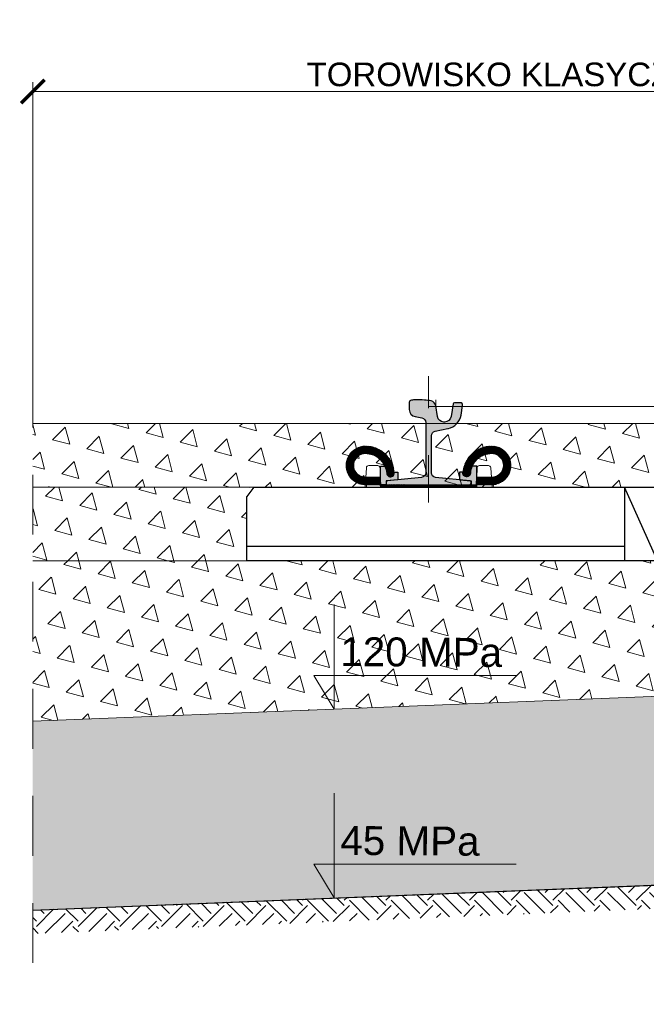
# Model space of a CAD drawing. Header units: feet. Extents: x 210.7 to 255.4, y -209.3 to -191.9.
# Tile 9 of 25: x 211.3 to 212.7, y -201.3 to -199.3. Entities that reach past the tile are written whole.
import ezdxf

# ---------------------------------------------------------------- set-up
doc = ezdxf.new("R2010")
doc.units = ezdxf.units.FT
doc.header["$MEASUREMENT"] = 0
doc.header["$PDMODE"] = 34
doc.linetypes.add('DASHDOT2', pattern=[12.7, 6.35, -3.175, 0, -3.175])
doc.linetypes.add('DASHED', pattern=[19.05, 12.7, -6.350000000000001])
doc.layers.add('brudnopis', color=50, linetype='Continuous', lineweight=30, plot=False)
for name, color, linetype, lineweight in [('Geowłóknina', 160, 'Continuous', 30), ('M_PRZERYWANE', 1, 'DASHED', 20), ('Miesz_niezw', 251, 'Continuous', 9), ('Mieszanka_niezw_0_315', 44, 'Continuous', 15), ('Opis', 7, 'Continuous', 15), ('oś-szyny', 1, 'DASHDOT2', 0), ('Podkład', 7, 'Continuous', 30), ('Podlew ciągły z poliuretanu', 1, 'Continuous', 9), ('Podłoże gruntowe', 7, 'Continuous', 13), ('Sb3', 7, 'Continuous', 15), ('sb4', 7, 'Continuous', 15), ('Wymiar', 7, 'Continuous', 15)]:
    doc.layers.add(name, color=color, linetype=linetype, lineweight=lineweight)
doc.layers.add('Podkadka sprężysta', color=1, linetype='Continuous')
doc.layers.add('Szyna', color=7, linetype='Continuous')
doc.styles.add('opis', font='arial.ttf', dxfattribs={"height": 0.05})
doc.styles.add('Opis_1_25', font='arial.ttf', dxfattribs={"height": 0.05})
doc.dimstyles.new('1_25_DK$0', dxfattribs={"dimtxt": 0.05, "dimasz": 0.05, "dimexe": 0.02, "dimexo": 0.05, "dimgap": 0.01, "dimtad": 1, "dimdec": 3, "dimzin": 3, "dimdsep": 46, "dimtxsty": 'Opis_1_25', "dimblk": 'ARCHTICK', "dimcen": 0.05, "dimclrd": 256, "dimclre": 256, "dimazin": 3, "dimtfac": 1, "dimtdec": 3, "dimtofl": 0, "dimtmove": 0, "dimatfit": 3, "dimldrblk": 'ARCHTICK', "dimfxl": 1, "dimfrac": 2, "dimtolj": 1, "dimtzin": 3, "dimlwd": -1, "dimlwe": -1, "dimarcsym": 0})
pattern_1 = [(105, (-9.999095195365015, 0), (-0.07244443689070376, 0.01941142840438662), [0.03750000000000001, -0.03750000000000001]), (165, (-9.999095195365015, 0), (-0.05303300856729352, -0.05303300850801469), [0.03750000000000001, -0.03750000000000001]), (45, (-10.03531741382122, 0.009705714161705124), (-0.01941142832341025, 0.07244443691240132), [0.03750000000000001, -0.03750000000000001])]

# ---------------------------------------------------------------- blocks, each defined once
blk = doc.blocks.new('_ArchTick')
at = {"color": 0, "linetype": 'ByBlock', "lineweight": 0, "const_width": 0.15}
blk.add_lwpolyline([(-0.5, -0.5), (0.5, 0.5)], dxfattribs=at)
blk = doc.blocks.new('*D57')
at = {"layer": 'DEFPOINTS', "color": 0, "lineweight": 70, "transparency": 16777216}
for p in [(213.9261949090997, -199.4071467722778), (211.3729406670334, -200.1108375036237), (213.9261949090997, -200.1108375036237)]:
    blk.add_point(p, dxfattribs=at)
at = {"layer": 'Wymiar', "transparency": 16777216}
for p, q in [((211.3729406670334, -200.0608375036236), (211.3729406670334, -199.3871467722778)), ((213.9261949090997, -200.0608375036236), (213.9261949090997, -199.3871467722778)), ((211.3729406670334, -199.4071467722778), (213.9261949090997, -199.4071467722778))]:
    blk.add_line(p, q, dxfattribs=at)
at = {"layer": 'Wymiar', "transparency": 16777216, "xscale": 0.05, "yscale": 0.05, "zscale": 0.05, "rotation": 180}
blk.add_blockref('_ArchTick', (211.3729406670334, -199.4071467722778), dxfattribs=at)
at = {"layer": 'Wymiar', "transparency": 16777216, "xscale": 0.05, "yscale": 0.05, "zscale": 0.05}
blk.add_blockref('_ArchTick', (213.9261949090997, -199.4071467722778), dxfattribs=at)
at = {"layer": 'Wymiar', "color": 0, "transparency": 16777216, "insert": (212.6495677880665, -199.3712770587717), "char_height": 0.05, "attachment_point": 5, "style": 'Opis_1_25'}
blk.add_mtext('\\A1;{\\fArial|b0|i0|c238|p34;TOROWISKO KLASYCZNE PODSYPKOWE}', dxfattribs=at)
blk = doc.blocks.new('PS-60R2-SB4-1800')
h = blk.add_hatch(color=251)
edge = h.paths.add_edge_path()
edge.add_arc((-64.85020978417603, 18.20540894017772), 4.499999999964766, 4.328325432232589, 24.187061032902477, ccw=False)
edge.add_arc((-59.5653256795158, 18.60540894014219), 0.8000000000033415, 184.3283254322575, 364.3283254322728)
edge.add_arc((-64.85020978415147, 18.2054089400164), 6.099999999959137, 4.328325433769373, 5.518464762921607)
edge.add_line((-58.77848170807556, 18.79202480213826), (-58.02596563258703, 18.79189964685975))
edge.add_line((-58.02596563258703, 18.79189964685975), (-58.01851709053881, 17.15335696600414))
edge.add_line((-58.01851709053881, 17.15335696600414), (-60.51127112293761, 16.90517299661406))
edge.add_line((-60.51127112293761, 16.90517299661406), (-60.51143550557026, 16.10521954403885))
edge.add_line((-60.51143550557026, 16.10521954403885), (-61.65020978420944, 16.1054089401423))
edge.add_line((-61.65020978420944, 16.1054089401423), (-61.70545377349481, 17.70880618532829))
edge.add_line((-61.70545377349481, 17.70880618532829), (-61.70506451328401, 20.04929525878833))
edge.add_line((-61.70506451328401, 20.04929525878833), (-60.74525279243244, 20.04913562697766))
h = blk.add_hatch(color=251)
edge = h.paths.add_edge_path()
edge.add_arc((-38.14976804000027, 18.20942884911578), 4.499999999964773, 155.8129389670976, 175.6716745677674)
edge.add_arc((-43.43465214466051, 18.60942884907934), 0.8000000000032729, 175.6716745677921, 355.6716745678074, ccw=False)
edge.add_arc((-38.14976804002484, 18.20942884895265), 6.099999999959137, 174.4815352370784, 175.6716745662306, ccw=False)
edge.add_line((-44.22149611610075, 18.7960447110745), (-44.97401219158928, 18.79591955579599))
edge.add_line((-44.97401219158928, 18.79591955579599), (-44.9814607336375, 17.15737687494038))
edge.add_line((-44.9814607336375, 17.15737687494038), (-42.4887067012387, 16.90919290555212))
edge.add_line((-42.4887067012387, 16.90919290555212), (-42.48854231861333, 16.10923945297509))
edge.add_line((-42.48854231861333, 16.10923945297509), (-41.34976803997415, 16.10942884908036))
edge.add_line((-41.34976803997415, 16.10942884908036), (-41.29452405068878, 17.71282609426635))
edge.add_line((-41.29452405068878, 17.71282609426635), (-41.2949133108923, 20.0533151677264))
edge.add_line((-41.2949133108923, 20.0533151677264), (-42.25472503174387, 20.05315553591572))
h = blk.add_hatch(color=251)
edge = h.paths.add_edge_path()
edge.add_arc((38.14985109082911, 18.20942884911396), 4.499999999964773, 4.328325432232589, 24.18706103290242, ccw=False)
edge.add_arc((43.43473519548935, 18.60942884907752), 0.8000000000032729, 184.3283254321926, 364.3283254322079)
edge.add_arc((38.14985109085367, 18.20942884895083), 6.099999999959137, 4.328325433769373, 5.518464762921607)
edge.add_line((44.22157916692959, 18.79604471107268), (44.97409524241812, 18.79591955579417))
edge.add_line((44.97409524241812, 18.79591955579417), (44.98154378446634, 17.15737687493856))
edge.add_line((44.98154378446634, 17.15737687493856), (42.48878975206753, 16.9091929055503))
edge.add_line((42.48878975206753, 16.9091929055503), (42.48862536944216, 16.10923945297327))
edge.add_line((42.48862536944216, 16.10923945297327), (41.34985109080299, 16.10942884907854))
edge.add_line((41.34985109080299, 16.10942884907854), (41.29460710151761, 17.71282609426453))
edge.add_line((41.29460710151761, 17.71282609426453), (41.29499636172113, 20.05331516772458))
edge.add_line((41.29499636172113, 20.05331516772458), (42.25480808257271, 20.0531555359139))
h = blk.add_hatch(color=251)
edge = h.paths.add_edge_path()
edge.add_arc((64.85029283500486, 18.2054089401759), 4.499999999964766, 155.8129389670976, 175.6716745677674)
edge.add_arc((59.56540873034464, 18.60540894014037), 0.8000000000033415, 175.6716745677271, 355.67167456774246, ccw=False)
edge.add_arc((64.85029283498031, 18.20540894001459), 6.099999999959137, 174.4815352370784, 175.6716745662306, ccw=False)
edge.add_line((58.77856475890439, 18.79202480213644), (58.02604868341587, 18.79189964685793))
edge.add_line((58.02604868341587, 18.79189964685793), (58.01860014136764, 17.15335696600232))
edge.add_line((58.01860014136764, 17.15335696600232), (60.51135417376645, 16.90517299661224))
edge.add_line((60.51135417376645, 16.90517299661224), (60.5115185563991, 16.10521954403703))
edge.add_line((60.5115185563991, 16.10521954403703), (61.65029283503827, 16.10540894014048))
edge.add_line((61.65029283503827, 16.10540894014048), (61.70553682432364, 17.70880618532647))
edge.add_line((61.70553682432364, 17.70880618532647), (61.70514756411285, 20.04929525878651))
edge.add_line((61.70514756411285, 20.04929525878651), (60.74533584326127, 20.04913562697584))
at = {"layer": 'Podkadka sprężysta'}
h = blk.add_hatch(dxfattribs=at)
h.set_pattern_fill('ANSI37', color=256, angle=0.009529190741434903, style=0)
h.set_pattern_definition([(45.00952919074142, (-51.49991694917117, 15.60774071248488), (-0.08840304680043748, 0.08837364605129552), []), (135.0095291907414, (-51.49991694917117, 15.60774071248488), (-0.08837364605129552, -0.08840304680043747), [])])
h.paths.add_polyline_path([(-61.63283859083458, 15.60605544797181), (-61.65020978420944, 16.1054089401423), (-41.34976803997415, 16.10942884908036), (-41.36699530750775, 15.60942597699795)])
h = blk.add_hatch(dxfattribs=at)
h.set_pattern_fill('ANSI37', color=256, scale=100, style=0)
h.set_pattern_definition([(134.9904708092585, (51.5, 15.60774071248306), (0.08840304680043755, 0.08837364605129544), []), (44.99047080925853, (51.5, 15.60774071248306), (0.08837364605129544, -0.08840304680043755), [])])
h.paths.add_polyline_path([(61.63292164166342, 15.60605544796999), (61.65029283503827, 16.10540894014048), (41.34985109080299, 16.10942884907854), (41.36707835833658, 15.60942597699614)])
at = {"layer": 'sb4'}
h = blk.add_hatch(dxfattribs=at)
h.set_pattern_fill('ANSI31', color=256, angle=0.009529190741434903, style=0)
h.set_pattern_definition([(134.9904708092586, (-92.79758262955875, -4.70838610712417), (0.08840304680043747, 0.08837364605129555), [])])
edge = h.paths.add_edge_path()
edge.add_line((-61.65020978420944, 16.1054089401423), (-64.85020978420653, 16.1054089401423))
edge.add_arc((-64.8502097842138, 20.20540894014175), 4.099999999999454, 90.00000000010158, 270.00000000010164, ccw=False)
edge.add_arc((-64.85020978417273, 18.20540894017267), 6.099999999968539, 4.328325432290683, 90.00000000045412, ccw=False)
edge.add_arc((-59.5653256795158, 18.60540894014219), 0.8000000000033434, -175.67167456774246, 4.328325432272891, ccw=False)
edge.add_arc((-64.85020978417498, 18.20540894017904), 4.499999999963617, 4.328325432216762, 90.00000000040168)
edge.add_arc((-64.85020978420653, 20.20540894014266), 2.5, 90, 270)
edge.add_line((-64.85020978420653, 17.70540894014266), (-61.70580229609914, 17.70347502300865))
edge.add_line((-61.70580229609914, 17.70347502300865), (-61.65020978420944, 16.1054089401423))
h = blk.add_hatch(dxfattribs=at)
h.set_pattern_fill('ANSI31', color=256, angle=0.009529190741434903, style=0)
h.set_pattern_definition([(45.00952919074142, (-10.20239519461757, -4.704366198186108), (-0.08840304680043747, 0.08837364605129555), [])])
edge = h.paths.add_edge_path()
edge.add_line((-41.34976803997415, 16.10942884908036), (-38.14976803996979, 16.10942884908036))
edge.add_arc((-38.14976803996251, 20.2094288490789), 4.099999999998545, 269.9999999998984, 449.9999999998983)
edge.add_arc((-38.14976804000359, 18.20942884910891), 6.099999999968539, 89.99999999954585, 175.6716745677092)
edge.add_arc((-43.43465214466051, 18.60942884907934), 0.8000000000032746, 175.6716745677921, 355.6716745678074)
edge.add_arc((-38.14976804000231, 18.20942884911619), 4.499999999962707, 89.9999999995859, 175.6716745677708, ccw=False)
edge.add_arc((-38.14976803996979, 20.2094288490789), 2.5, -90, 90, ccw=False)
edge.add_line((-38.14976803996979, 17.7094288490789), (-41.29470646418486, 17.70753173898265))
edge.add_line((-41.29470646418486, 17.70753173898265), (-41.34976803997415, 16.10942884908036))
h = blk.add_hatch(dxfattribs=at)
h.set_pattern_fill('ANSI31', color=256, angle=0.009529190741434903, style=0)
h.set_pattern_definition([(134.9904708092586, (10.2024782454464, -4.704366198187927), (0.08840304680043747, 0.08837364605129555), [])])
edge = h.paths.add_edge_path()
edge.add_line((41.34985109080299, 16.10942884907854), (38.14985109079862, 16.10942884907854))
edge.add_arc((38.14985109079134, 20.20942884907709), 4.099999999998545, 90.00000000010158, 270.00000000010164, ccw=False)
edge.add_arc((38.14985109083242, 18.20942884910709), 6.099999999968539, 4.328325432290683, 90.00000000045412, ccw=False)
edge.add_arc((43.43473519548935, 18.60942884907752), 0.8000000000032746, -175.67167456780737, 4.328325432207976, ccw=False)
edge.add_arc((38.14985109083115, 18.20942884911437), 4.499999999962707, 4.328325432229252, 90.00000000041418)
edge.add_arc((38.14985109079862, 20.20942884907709), 2.5, 90, 270)
edge.add_line((38.14985109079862, 17.70942884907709), (41.29478951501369, 17.70753173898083))
edge.add_line((41.29478951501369, 17.70753173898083), (41.34985109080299, 16.10942884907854))
h = blk.add_hatch(dxfattribs=at)
h.set_pattern_fill('ANSI31', color=256, angle=0.009529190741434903, style=0)
h.set_pattern_definition([(45.00952919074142, (92.79766568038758, -4.708386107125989), (-0.08840304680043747, 0.08837364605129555), [])])
edge = h.paths.add_edge_path()
edge.add_line((61.65029283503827, 16.10540894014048), (64.85029283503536, 16.10540894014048))
edge.add_arc((64.85029283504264, 20.20540894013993), 4.099999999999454, 269.9999999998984, 449.9999999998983)
edge.add_arc((64.85029283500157, 18.20540894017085), 6.099999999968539, 89.9999999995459, 175.6716745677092)
edge.add_arc((59.56540873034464, 18.60540894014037), 0.8000000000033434, 175.6716745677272, 355.6716745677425)
edge.add_arc((64.85029283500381, 18.20540894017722), 4.499999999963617, 89.99999999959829, 175.6716745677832, ccw=False)
edge.add_arc((64.85029283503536, 20.20540894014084), 2.5, -90, 90, ccw=False)
edge.add_line((64.85029283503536, 17.70540894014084), (61.70588534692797, 17.70347502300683))
edge.add_line((61.70588534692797, 17.70347502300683), (61.65029283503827, 16.10540894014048))
at = {"layer": 'Szyna'}
h = blk.add_hatch(color=256, dxfattribs=at)
edge = h.paths.add_edge_path()
edge.add_arc((-54.07513544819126, 32.0297057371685), 1.499999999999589, 180.0000026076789, 258.6900701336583)
edge.add_line((-54.36930958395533, 30.5588347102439), (-52.90401923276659, 30.26577670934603))
edge.add_arc((-53.10013532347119, 29.28519602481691), 0.9999999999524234, 2.595729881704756e-06, 78.69007012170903, ccw=False)
edge.add_line((-52.10013532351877, 29.28519607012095), (-52.10013483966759, 18.64498753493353))
edge.add_arc((-53.10013483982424, 18.64498748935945), 1.000000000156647, -84.2894042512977, 2.611202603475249e-06, ccw=False)
edge.add_line((-53.00063107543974, 17.64995030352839), (-60.22998587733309, 16.92701449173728))
edge.add_arc((-60.20013474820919, 16.62850333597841), 0.3000000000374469, 95.71059571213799, 180.0000025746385)
edge.add_line((-60.50013474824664, 16.62850332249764), (-60.5001347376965, 16.3999995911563))
edge.add_arc((-60.20013473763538, 16.39999960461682), 0.3000000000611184, 180.0000025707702, 270.0000025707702)
edge.add_line((-60.20013472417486, 16.09999960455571), (-42.80013472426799, 16.1000003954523))
edge.add_arc((-42.80013473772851, 16.40000039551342), 0.3000000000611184, 270.0000025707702, 360.0000025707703)
edge.add_line((-42.50013473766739, 16.40000040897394), (-42.50013474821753, 16.62850414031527))
edge.add_arc((-42.80013474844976, 16.62850412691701), 0.3000000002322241, 2.558879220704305e-06, 84.28940942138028)
edge.add_line((-42.77028364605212, 16.92701528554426), (-49.99963851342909, 17.64995044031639))
edge.add_arc((-49.90013483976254, 18.64498763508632), 1.000000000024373, 180.0000026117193, 264.28940947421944, ccw=False)
edge.add_line((-50.90013483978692, 18.64498758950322), (-50.90013519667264, 26.49519612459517))
edge.add_arc((-49.90013519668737, 26.49519617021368), 0.9999999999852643, 101.30993508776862, 180.0000026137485, ccw=False)
edge.add_line((-50.0962513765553, 27.47577683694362), (-47.38879003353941, 28.0172692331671))
edge.add_arc((-48.07519666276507, 31.44930156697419), 3.500000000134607, 281.3099350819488, 350.5376803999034)
edge.add_line((-44.6228179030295, 30.87390526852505), (-44.28216873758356, 32.91780083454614))
edge.add_arc((-44.77536570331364, 33.00000030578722), 0.5000000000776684, 350.5376803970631, 450.000002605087)
edge.add_line((-44.77536572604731, 33.50000030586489), (-45.99262867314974, 33.50000025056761))
edge.add_arc((-45.99262865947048, 33.20000025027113), 0.3000000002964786, 90.00000261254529, 170.5376804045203)
edge.add_line((-46.28854683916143, 33.24931993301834), (-46.7379117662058, 30.55312961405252))
edge.add_arc((-48.09913539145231, 30.78000015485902), 1.380000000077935, 270.0000025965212, 350.5376803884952, ccw=False)
edge.add_line((-48.09913532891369, 29.40000015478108), (-48.25113532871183, 29.40000014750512))
edge.add_arc((-48.2511353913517, 30.78000014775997), 1.380000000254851, 189.4623248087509, 270.00000260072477, ccw=False)
edge.add_line((-49.61235899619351, 30.55312948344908), (-49.98892671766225, 32.81253518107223))
edge.add_arc((-51.27123880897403, 32.59881643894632), 1.300000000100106, 9.462324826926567, 76.81804508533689)
edge.add_arc((-52.79913517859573, 26.07535626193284), 7.999999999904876, 76.81804506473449, 86.81323531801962)
edge.add_arc((-54.02213417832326, 4.109376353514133), 29.99999999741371, 86.81323532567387, 90.3828454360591)
edge.add_arc((-54.16913517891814, 26.10888522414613), 8.000000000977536, 90.38284543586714, 96.93827769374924)
edge.add_arc((-55.07513551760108, 33.55396167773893), 0.500000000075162, 96.93827769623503, 180.000002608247)
edge.add_line((-55.57513551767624, 33.55396165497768), (-55.57513544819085, 32.02970566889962))
h = blk.add_hatch(color=256, dxfattribs=at)
edge = h.paths.add_edge_path()
edge.add_arc((54.0752184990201, 32.02970573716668), 1.499999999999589, 281.30992986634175, 359.99999739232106, ccw=False)
edge.add_line((54.36939263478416, 30.55883471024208), (52.90410228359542, 30.26577670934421))
edge.add_arc((53.10021837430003, 29.28519602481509), 0.9999999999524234, 101.3099298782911, 179.99999740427)
edge.add_line((52.10021837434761, 29.28519607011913), (52.10021789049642, 18.64498753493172))
edge.add_arc((53.10021789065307, 18.64498748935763), 1.000000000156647, 179.9999973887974, 264.2894042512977)
edge.add_line((53.00071412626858, 17.64995030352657), (60.23006892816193, 16.92701449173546))
edge.add_arc((60.20021779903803, 16.62850333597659), 0.3000000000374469, -2.574638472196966e-06, 84.289404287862, ccw=False)
edge.add_line((60.50021779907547, 16.62850332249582), (60.50021778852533, 16.39999959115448))
edge.add_arc((60.20021778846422, 16.399999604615), 0.3000000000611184, 269.9999974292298, 359.9999974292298, ccw=False)
edge.add_line((60.20021777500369, 16.09999960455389), (42.80021777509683, 16.10000039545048))
edge.add_arc((42.80021778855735, 16.4000003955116), 0.3000000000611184, 179.9999974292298, 269.9999974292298, ccw=False)
edge.add_line((42.50021778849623, 16.40000040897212), (42.50021779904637, 16.62850414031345))
edge.add_arc((42.80021779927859, 16.62850412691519), 0.3000000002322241, 95.71059057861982, 179.9999974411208, ccw=False)
edge.add_line((42.77036669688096, 16.92701528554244), (49.99972156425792, 17.64995044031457))
edge.add_arc((49.90021789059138, 18.6449876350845), 1.000000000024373, 275.7105905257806, 359.9999973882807)
edge.add_line((50.90021789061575, 18.6449875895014), (50.90021824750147, 26.49519612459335))
edge.add_arc((49.90021824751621, 26.49519617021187), 0.9999999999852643, 359.9999973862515, 438.6900649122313)
edge.add_line((50.09633442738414, 27.4757768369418), (47.38887308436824, 28.01726923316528))
edge.add_arc((48.0752797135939, 31.44930156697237), 3.500000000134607, 189.4623196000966, 258.69006491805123, ccw=False)
edge.add_line((44.62290095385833, 30.87390526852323), (44.2822517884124, 32.91780083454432))
edge.add_arc((44.77544875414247, 33.0000003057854), 0.5000000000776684, 89.99999739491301, 189.4623196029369, ccw=False)
edge.add_line((44.77544877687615, 33.50000030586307), (45.99271172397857, 33.50000025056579))
edge.add_arc((45.99271171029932, 33.20000025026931), 0.3000000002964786, 9.462319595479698, 89.99999738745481, ccw=False)
edge.add_line((46.28862988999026, 33.24931993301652), (46.73799481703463, 30.5531296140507))
edge.add_arc((48.09921844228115, 30.7800001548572), 1.380000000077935, 189.4623196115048, 269.9999974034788)
edge.add_line((48.09921837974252, 29.40000015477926), (48.25121837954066, 29.40000014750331))
edge.add_arc((48.25121844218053, 30.78000014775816), 1.380000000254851, 269.9999973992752, 350.5376751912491)
edge.add_line((49.61244204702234, 30.55312948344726), (49.98900976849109, 32.81253518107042))
edge.add_arc((51.27132185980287, 32.5988164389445), 1.300000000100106, 103.1819549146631, 170.5376751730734, ccw=False)
edge.add_arc((52.79921822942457, 26.07535626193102), 7.999999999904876, 93.18676468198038, 103.18195493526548, ccw=False)
edge.add_arc((54.02221722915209, 4.109376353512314), 29.99999999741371, 89.61715456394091, 93.18676467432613, ccw=False)
edge.add_arc((54.16921822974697, 26.10888522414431), 8.000000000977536, 83.06172230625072, 89.61715456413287, ccw=False)
edge.add_arc((55.07521856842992, 33.55396167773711), 0.500000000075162, -2.6082469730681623e-06, 83.06172230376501, ccw=False)
edge.add_line((55.57521856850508, 33.55396165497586), (55.57521849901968, 32.0297056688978))
for p, q in [((-60.51162242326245, 16.90321591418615), (-60.51145789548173, 16.10624195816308)), ((-42.4887067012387, 16.90919290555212), (-42.48854231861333, 16.10923945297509)), ((42.48878975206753, 16.9091929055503), (42.48862536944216, 16.10923945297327)), ((60.51170547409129, 16.90321591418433), (60.51154094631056, 16.10624195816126)), ((-61.63283859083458, 15.60605544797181), (-64.95012177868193, 15.60550373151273))]:
    blk.add_line(p, q)
for points in [[(-60.74525279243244, 20.04913562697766, -0.08686759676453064), (-60.36304403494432, 18.54503158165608, 1.000000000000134), (-58.76760732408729, 18.66578629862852, 0.005193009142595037), (-58.77848170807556, 18.79202480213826), (-58.02596563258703, 18.79189964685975), (-58.01851709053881, 17.15335696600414), (-60.51127112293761, 16.90517299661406), (-60.51143550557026, 16.10521954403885), (-61.65020978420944, 16.1054089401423), (-61.70545377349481, 17.70880618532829), (-61.70506451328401, 20.04929525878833)], [(-42.25472503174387, 20.05315553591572, 0.08686759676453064), (-42.63693378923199, 18.54905149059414, -1.000000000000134), (-44.23237050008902, 18.66980620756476, -0.005193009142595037), (-44.22149611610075, 18.7960447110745), (-44.97401219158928, 18.79591955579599), (-44.9814607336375, 17.15737687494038), (-42.4887067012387, 16.90919290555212), (-42.48854231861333, 16.10923945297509), (-41.34976803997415, 16.10942884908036), (-41.29452405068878, 17.71282609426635), (-41.2949133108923, 20.0533151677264)], [(42.25480808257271, 20.0531555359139, -0.08686759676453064), (42.63701684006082, 18.54905149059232, 1.000000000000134), (44.23245355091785, 18.66980620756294, 0.005193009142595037), (44.22157916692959, 18.79604471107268), (44.97409524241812, 18.79591955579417), (44.98154378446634, 17.15737687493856), (42.48878975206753, 16.9091929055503), (42.48862536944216, 16.10923945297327), (41.34985109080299, 16.10942884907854), (41.29460710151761, 17.71282609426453), (41.29499636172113, 20.05331516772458)], [(60.74533584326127, 20.04913562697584, 0.08686759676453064), (60.36312708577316, 18.54503158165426, -1.000000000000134), (58.76769037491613, 18.6657862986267, -0.005193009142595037), (58.77856475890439, 18.79202480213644), (58.02604868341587, 18.79189964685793), (58.01860014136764, 17.15335696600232), (60.51135417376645, 16.90517299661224), (60.5115185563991, 16.10521954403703), (61.65029283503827, 16.10540894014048), (61.70553682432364, 17.70880618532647), (61.70514756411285, 20.04929525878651)]]:
    blk.add_lwpolyline(points, format="xyb", close=True)
at = {"layer": 'brudnopis', "lineweight": 0, "ltscale": 5}
for p, q in [((-49.97017078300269, 32.69999960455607), (-49.97017078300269, 34.10870663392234)), ((49.97025383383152, 32.69999960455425), (49.97025383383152, 34.10870663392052)), ((-51.50000000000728, 32.69999960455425), (51.50008305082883, 32.69999960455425))]:
    blk.add_line(p, q, dxfattribs=at)
at = {"layer": 'oś-szyny', "ltscale": 0.002}
for p, q in [((-51.5, 12.34887240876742), (-51.5, 39.15927775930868)), ((51.50008305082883, 12.3488724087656), (51.50008305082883, 39.15927775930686))]:
    blk.add_line(p, q, dxfattribs=at)
at = {"layer": 'Podkadka sprężysta'}
for points in [[(-61.63283859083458, 15.60605544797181), (-61.65020978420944, 16.1054089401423), (-41.34976803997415, 16.10942884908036), (-41.36699530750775, 15.60942597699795)], [(61.63292164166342, 15.60605544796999), (61.65029283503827, 16.10540894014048), (41.34985109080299, 16.10942884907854), (41.36707835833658, 15.60942597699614)]]:
    blk.add_lwpolyline(points, close=True, dxfattribs=at)
at = {"layer": 'Podkład', "ltscale": 5}
for p, q in [((-88.5, 15.60000000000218), (-90, 13.60000000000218)), ((88.50000000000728, 15.60000000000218), (-88.49999999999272, 15.60000000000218)), ((-10, 15.60000000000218), (-10, 1.818989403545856e-12)), ((-3, 1.818989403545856e-12), (-10, 15.60000000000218)), ((0, 15.60000000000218), (0, 1.818989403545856e-12)), ((0, 15.60000000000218), (0, 1.818989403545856e-12)), ((3, 1.818989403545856e-12), (10, 15.60000000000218)), ((10, 15.60000000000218), (10, 1.818989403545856e-12)), ((88.5, 15.60000000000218), (90, 13.60000000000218)), ((-90, 1.818989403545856e-12), (-90, 13.60000000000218)), ((90, 1.818989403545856e-12), (90, 13.60000000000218)), ((-10, 3.000000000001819), (-90, 3.000000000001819)), ((10, 3.000000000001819), (89.99999999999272, 3.000000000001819)), ((-89.99999999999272, 0), (89.99999999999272, 1.818989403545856e-12))]:
    blk.add_line(p, q, dxfattribs=at)
at = {"layer": 'Sb3'}
for points in [[(-61.63283859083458, 15.60605544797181), (-61.77465327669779, 19.6826699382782, 0.4041133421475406), (-62.27443416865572, 20.1652867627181), (-64.16259709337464, 20.16497273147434, 0.3936855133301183), (-64.6612744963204, 19.70015658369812), (-64.95012177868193, 15.60550373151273)], [(61.63292164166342, 15.60605544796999), (61.77473632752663, 19.68266993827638, -0.4041133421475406), (62.27451721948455, 20.16528676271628), (64.16268014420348, 20.16497273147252, -0.3936855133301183), (64.66135754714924, 19.7001565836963), (64.95020482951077, 15.60550373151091)]]:
    blk.add_lwpolyline(points, format="xyb", close=True, dxfattribs=at)
for points in [[(-41.36699530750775, 15.60942597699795), (-41.22653663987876, 19.68608741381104, -0.4041133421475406), (-40.72691630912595, 20.16887045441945), (-38.8387533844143, 20.16918448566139, -0.3936855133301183), (-38.33992139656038, 19.70453423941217), (-38.04971211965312, 15.60997769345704), (-41.36699530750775, 15.60942597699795)], [(41.36707835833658, 15.60942597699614), (41.22661969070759, 19.68608741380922, 0.4041133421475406), (40.72699935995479, 20.16887045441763), (38.83883643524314, 20.16918448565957, 0.3936855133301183), (38.34000444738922, 19.70453423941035), (38.04979517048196, 15.60997769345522), (41.36707835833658, 15.60942597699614)]]:
    blk.add_lwpolyline(points, format="xyb", dxfattribs=at)
at = {"layer": 'sb4'}
for points in [[(-61.65020978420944, 16.1054089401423), (-64.85020978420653, 16.1054089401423, -1), (-64.85020978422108, 24.30540894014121, -0.3922565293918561), (-58.76760732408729, 18.66578629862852, -1.000000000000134), (-60.36304403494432, 18.54503158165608, 0.3922565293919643), (-64.85020978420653, 22.70540894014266, 0.9999999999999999), (-64.85020978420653, 17.70540894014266), (-61.70580229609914, 17.70347502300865)], [(-41.34976803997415, 16.10942884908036), (-38.14976803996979, 16.10942884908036, 1), (-38.14976803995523, 24.30942884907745, 0.3922565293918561), (-44.23237050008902, 18.66980620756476, 1.000000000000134), (-42.63693378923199, 18.54905149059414, -0.3922565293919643), (-38.14976803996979, 22.7094288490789, -0.9999999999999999), (-38.14976803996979, 17.7094288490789), (-41.29470646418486, 17.70753173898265)], [(41.34985109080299, 16.10942884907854), (38.14985109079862, 16.10942884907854, -1), (38.14985109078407, 24.30942884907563, -0.3922565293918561), (44.23245355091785, 18.66980620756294, -1.000000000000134), (42.63701684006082, 18.54905149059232, 0.3922565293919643), (38.14985109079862, 22.70942884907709, 0.9999999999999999), (38.14985109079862, 17.70942884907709), (41.29478951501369, 17.70753173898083)], [(61.65029283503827, 16.10540894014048), (64.85029283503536, 16.10540894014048, 1), (64.85029283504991, 24.30540894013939, 0.3922565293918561), (58.76769037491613, 18.6657862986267, 1.000000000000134), (60.36312708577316, 18.54503158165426, -0.3922565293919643), (64.85029283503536, 22.70540894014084, -0.9999999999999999), (64.85029283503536, 17.70540894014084), (61.70588534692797, 17.70347502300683)]]:
    blk.add_lwpolyline(points, format="xyb", close=True, dxfattribs=at)
for points in [[(-61.70527135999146, 17.70351183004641), (-61.65020978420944, 16.1054089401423)], [(-41.29470646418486, 17.70753173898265), (-41.34976803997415, 16.10942884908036)]]:
    blk.add_lwpolyline(points, dxfattribs=at)
at = {"layer": 'Szyna'}
for points in [[(-55.57513544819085, 32.02970566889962, 0.3575107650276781), (-54.36930958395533, 30.5588347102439), (-52.90401923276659, 30.26577670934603, -0.3575107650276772), (-52.10013532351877, 29.28519607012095), (-52.10013483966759, 18.64498753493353, -0.3853135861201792), (-53.00063107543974, 17.64995030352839), (-60.22998587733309, 16.92701449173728, 0.3853135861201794), (-60.50013474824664, 16.62850332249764), (-60.5001347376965, 16.3999995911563, 0.414213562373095), (-60.20013472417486, 16.09999960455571), (-42.80013472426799, 16.1000003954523, 0.414213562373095), (-42.50013473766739, 16.40000040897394), (-42.50013474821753, 16.62850414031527, 0.3853135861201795), (-42.77028364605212, 16.92701528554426), (-49.99963851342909, 17.64995044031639, -0.385313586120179), (-50.90013483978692, 18.64498758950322), (-50.90013519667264, 26.49519612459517, -0.357510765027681), (-50.0962513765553, 27.47577683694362), (-47.38879003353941, 28.0172692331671, 0.3115981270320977), (-44.6228179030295, 30.87390526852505), (-44.28216873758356, 32.91780083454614, 0.4634545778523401), (-44.77536572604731, 33.50000030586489), (-45.99262867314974, 33.50000025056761, 0.3666293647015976), (-46.28854683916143, 33.24931993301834), (-46.7379117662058, 30.55312961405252, -0.3666293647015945), (-48.09913532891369, 29.40000015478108), (-48.25113532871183, 29.40000014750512, -0.3666293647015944), (-49.61235899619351, 30.55312948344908), (-49.98892671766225, 32.81253518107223), (-49.98892671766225, 32.81253518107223, 0.3026593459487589), (-50.97478130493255, 33.86456244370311, 0.04363991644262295), (-52.35440826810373, 34.06298532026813, 0.01557662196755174), (-54.22259008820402, 34.10870663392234), (-54.22259008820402, 34.10870663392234, 0.02861127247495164), (-55.13553554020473, 34.05030010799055, 0.3791741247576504), (-55.57513551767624, 33.55396165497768)], [(55.57521849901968, 32.0297056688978, -0.3575107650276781), (54.36939263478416, 30.55883471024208), (52.90410228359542, 30.26577670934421, 0.3575107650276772), (52.10021837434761, 29.28519607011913), (52.10021789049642, 18.64498753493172, 0.3853135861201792), (53.00071412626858, 17.64995030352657), (60.23006892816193, 16.92701449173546, -0.3853135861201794), (60.50021779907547, 16.62850332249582), (60.50021778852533, 16.39999959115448, -0.414213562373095), (60.20021777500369, 16.09999960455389), (42.80021777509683, 16.10000039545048, -0.414213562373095), (42.50021778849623, 16.40000040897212), (42.50021779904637, 16.62850414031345, -0.3853135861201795), (42.77036669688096, 16.92701528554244), (49.99972156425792, 17.64995044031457, 0.385313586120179), (50.90021789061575, 18.6449875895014), (50.90021824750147, 26.49519612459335, 0.357510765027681), (50.09633442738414, 27.4757768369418), (47.38887308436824, 28.01726923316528, -0.3115981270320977), (44.62290095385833, 30.87390526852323), (44.2822517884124, 32.91780083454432, -0.4634545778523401), (44.77544877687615, 33.50000030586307), (45.99271172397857, 33.50000025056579, -0.3666293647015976), (46.28862988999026, 33.24931993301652), (46.73799481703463, 30.5531296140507, 0.3666293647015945), (48.09921837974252, 29.40000015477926), (48.25121837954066, 29.40000014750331, 0.3666293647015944), (49.61244204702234, 30.55312948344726), (49.98900976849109, 32.81253518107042), (49.98900976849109, 32.81253518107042, -0.3026593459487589), (50.97486435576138, 33.86456244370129, -0.04363991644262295), (52.35449131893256, 34.06298532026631, -0.01557662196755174), (54.22267313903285, 34.10870663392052), (54.22267313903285, 34.10870663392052, -0.02861127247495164), (55.13561859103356, 34.05030010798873, -0.3791741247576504), (55.57521856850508, 33.55396165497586)]]:
    blk.add_lwpolyline(points, format="xyb", close=True, dxfattribs=at)

msp = doc.modelspace()

# ---------------------------------------------------------------- hatches: boundary and pattern name
at = {"layer": 'Miesz_niezw'}
h = msp.add_hatch(dxfattribs=at)
h.set_pattern_fill('TRIANG', color=256, scale=0.2, angle=45)
h.set_pattern_definition([(105, (0, 0), (-0.07244443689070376, 0.01941142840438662), [0.03750000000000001, -0.03750000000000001]), (165, (0, 0), (-0.05303300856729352, -0.05303300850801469), [0.03750000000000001, -0.03750000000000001]), (45, (-0.03622221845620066, 0.009705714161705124), (-0.01941142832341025, 0.07244443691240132), [0.03750000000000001, -0.03750000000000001])])
h.paths.add_polyline_path([(213.9261949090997, -200.1108375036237), (211.3729406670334, -200.1108375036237), (211.3729437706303, -200.2459224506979), (211.8411953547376, -200.2459116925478), (213.9261949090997, -200.2459224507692)])
h = msp.add_hatch(dxfattribs=at)
h.set_pattern_fill('TRIANG', color=256, scale=0.2, angle=45)
h.set_pattern_definition(pattern_1)
h.paths.add_polyline_path([(211.3729406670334, -200.2459332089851), (211.3729406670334, -200.4019116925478), (211.8261953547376, -200.4019116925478), (211.8261953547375, -200.2659116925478), (211.8411953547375, -200.2459116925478)])
h = msp.add_hatch(dxfattribs=at)
h.set_pattern_fill('TRIANG', color=256, scale=0.2, angle=45)
h.set_pattern_definition(pattern_1)
h.paths.add_polyline_path([(211.3729406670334, -200.4019116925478), (211.3729406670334, -200.7420418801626), (213.9261949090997, -200.6399117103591), (213.9261949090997, -200.4019116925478)])
at = {"layer": 'Mieszanka_niezw_0_315', "ltscale": 10}
h = msp.add_hatch(dxfattribs=at)
h.set_pattern_fill('AR-CONC', color=256, scale=0.01, style=0)
h.set_pattern_definition([(49.99999999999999, (0, 0), (0.07172601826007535, -0.006275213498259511), [0.0075, -0.0825]), (355, (0, 0), (-0.0138751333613, 0.07521921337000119), [0.006, -0.066]), (100.45144446, (0.0059771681, -0.0005229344), (0.0578508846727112, 0.06894399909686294), [0.006374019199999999, -0.07011421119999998]), (46.18420000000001, (0, 0.02), (0.1067241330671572, -0.01655192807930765), [0.01125, -0.12375]), (96.63563549, (0.0088936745, 0.0186206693), (0.09346619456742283, 0.09741186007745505), [0.0095610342, -0.105171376]), (351.1841639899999, (0, 0.02), (0.09346619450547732, 0.09741186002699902), [0.009000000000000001, -0.0990000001]), (21, (0.01, 0.015), (0.05969070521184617, -0.04026188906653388), [0.0075, -0.0825]), (326.0000000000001, (0.01, 0.015), (0.02433153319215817, 0.0725150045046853), [0.006, -0.066]), (71.45144474, (0.0149742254, 0.0116448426), (0.08402223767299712, 0.03225311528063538), [0.006374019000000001, -0.0701142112]), (37.50000000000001, (0, 0), (0.001215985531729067, 0.03328938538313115), [0, -0.0652, 0, -0.067, 0, -0.06625]), (7.499999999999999, (0, 0), (0.02630695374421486, 0.03944117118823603), [0, -0.0382, 0, -0.0637, 0, -0.02525]), (327.5, (-0.0223, 0), (0.0533822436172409, -0.002255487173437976), [0, -0.025, 0, -0.078, 0, -0.1035]), (317.5, (-0.0323, 0), (0.05831861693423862, 0.01001049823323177), [0, -0.0325, 0, -0.0518, 0, -0.0735])])
h.paths.add_polyline_path([(211.3729406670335, -200.7420418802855), (211.3729406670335, -201.1423617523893), (213.9261949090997, -201.0402315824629), (213.9261949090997, -200.6399117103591)])
at = {"layer": 'Podłoże gruntowe'}
h = msp.add_hatch(dxfattribs=at)
h.set_pattern_fill('EARTH', color=256, scale=0.25, angle=45, style=0)
h.set_pattern_definition([(45, (-9.999095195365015, 0.05003998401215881), (0, 0.08838834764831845), [0.0625, -0.0625]), (45, (-10.01566801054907, 0.06661279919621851), (0, 0.08838834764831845), [0.0625, -0.0625]), (45, (-10.03224082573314, 0.08318561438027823), (0, 0.08838834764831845), [0.0625, -0.0625]), (135, (-10.03224082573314, 0.09423415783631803), (-0.08838834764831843, 6.938893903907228e-18), [0.0625, -0.0625]), (135, (-10.01566801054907, 0.1108069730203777), (-0.08838834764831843, 6.938893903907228e-18), [0.0625, -0.0625]), (135, (-9.999095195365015, 0.1273797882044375), (-0.08838834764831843, 6.938893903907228e-18), [0.0625, -0.0625])])
h.paths.add_polyline_path([(211.3729406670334, -201.1423617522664), (211.3729406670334, -201.1924017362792), (213.9761949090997, -201.0882715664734), (213.9761949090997, -200.4959117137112), (213.9261949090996, -200.4959117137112), (213.9261949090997, -201.0402315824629)])

# ---------------------------------------------------------------- linework, layer by layer
at = {"layer": 'Geowłóknina', "ltscale": 5}
msp.add_lwpolyline([(211.3729406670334, -201.1423617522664), (213.9261949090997, -201.0402315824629), (213.9261949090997, -200.1108375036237)], dxfattribs=at)
at = {"layer": 'M_PRZERYWANE', "color": 0, "ltscale": 0.01}
msp.add_line((211.3729406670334, -199.9924479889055), (211.3729406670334, -201.3422051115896), dxfattribs=at)
at = {"layer": 'Miesz_niezw'}
for p, q in [((211.3729406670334, -200.2459224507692), (211.8411953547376, -200.2459116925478)), ((211.3729406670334, -200.4019858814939), (211.8261953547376, -200.4019858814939)), ((211.3729406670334, -200.7420418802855), (213.9261949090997, -200.6399117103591)), ((211.3729406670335, -201.1423617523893), (213.9421821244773, -201.0395920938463))]:
    msp.add_line(p, q, dxfattribs=at)
msp.add_lwpolyline([(213.9261949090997, -200.1108375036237), (211.3729406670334, -200.1108375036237)], dxfattribs=at)
at = {"layer": 'Mieszanka_niezw_0_315', "ltscale": 10}
msp.add_line((211.3729406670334, -201.1423617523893), (213.9261949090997, -201.0402315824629), dxfattribs=at)
at = {"layer": 'Opis'}
for points in [[(212.0110382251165, -200.494577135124), (212.0110382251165, -200.7165179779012), (211.9683035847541, -200.6451340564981), (212.3969567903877, -200.6451340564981)], [(212.0110382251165, -200.8948970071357), (212.0110382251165, -201.1168378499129), (211.9683035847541, -201.0454539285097), (212.3969567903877, -201.0454539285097)]]:
    msp.add_lwpolyline(points, dxfattribs=at)
at = {"layer": 'Podlew ciągły z poliuretanu'}
msp.add_line((212.2527536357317, -200.1217389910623), (212.2529347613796, -200.1226446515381), dxfattribs=at)

# ---------------------------------------------------------------- block references
at = {"xscale": -0.01, "yscale": 0.01, "zscale": 0.01}
msp.add_blockref('PS-60R2-SB4-1800', (212.7261953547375, -200.4019116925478), dxfattribs=at)

# ---------------------------------------------------------------- texts
at = {"layer": 'Opis', "style": 'opis'}
for s, p in [('120 MPa', (212.0240658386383, -200.6251098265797)), ('45 MPa', (212.0240658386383, -201.0254296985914))]:
    msp.add_text(s, height=0.06129999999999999, rotation=359.6562194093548, dxfattribs=at).set_placement(p)

# ---------------------------------------------------------------- dimensions: what is measured, and where the dimension line sits
at = {"layer": 'Wymiar'}
dim = msp.add_aligned_dim(p1=(211.3729406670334, -200.1108375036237), p2=(213.9261949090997, -200.1108375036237), distance=0.7036907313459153, text='{\\fArial|b0|i0|c238|p34;TOROWISKO KLASYCZNE PODSYPKOWE}', dimstyle='1_25_DK$0', override={"dimdec": 2}, dxfattribs=at)
dim.commit()
dim.dimension.update_dxf_attribs({"geometry": '*D57', "text_midpoint": (212.6495677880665, -199.3712770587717)})

doc.saveas('drawing.dxf')
